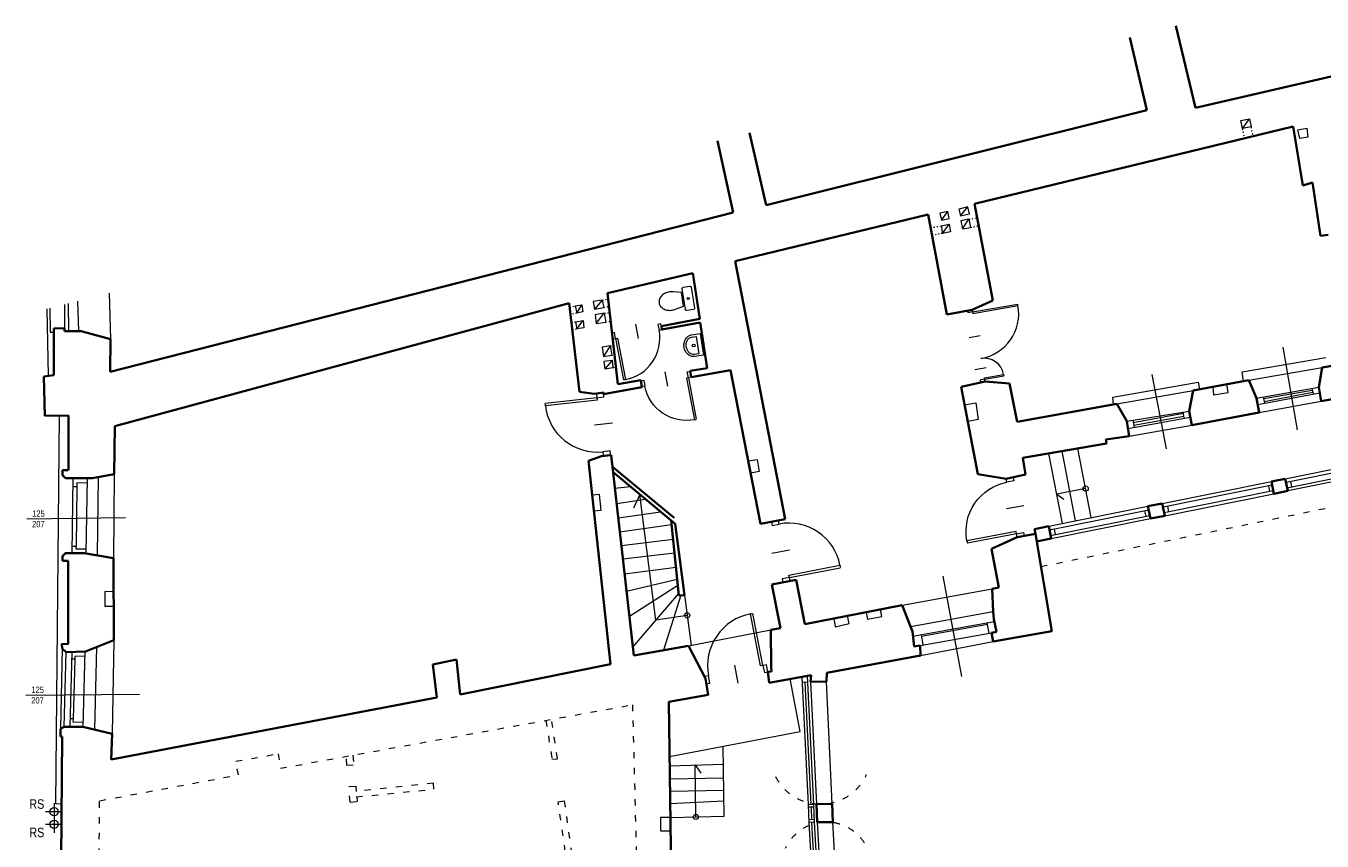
# Model space of a CAD drawing. Header units: centimetres. Extents: x -65222 to -44487, y -149615 to -110728.
# Tile 17 of 98: x -65117 to -62650, y -117567 to -116016. Entities that reach past the tile are written whole.
import ezdxf

# ---------------------------------------------------------------- set-up
doc = ezdxf.new("R2010")
doc.units = ezdxf.units.CM
doc.linetypes.add('ACAD_ISO03W100', pattern=[30, 12, -18])
for name, color, linetype, lineweight in [('arch C', 1, 'Continuous', 13), ('arch drzwi', 1, 'Continuous', 13), ('arch N', 1, 'ACAD_ISO03W100', 13), ('arch P', 7, 'Continuous', 35), ('opis', 31, 'Continuous', 0), ('wyposażenie - kuchnia łazienka', 12, 'Continuous', 0)]:
    doc.layers.add(name, color=color, linetype=linetype, lineweight=lineweight)
doc.styles.get("Standard").update_dxf_attribs({"font": 'ARIALN.TTF'})

# ---------------------------------------------------------------- blocks, each defined once
blk = doc.blocks.new('A$C5C5B553C')
at = {"layer": 'arch drzwi', "color": 0}
for p, q in [((0, 0), (0, -12)), ((6, 0), (0, 0)), ((6, -12), (6, 0)), ((51, 9), (51, -21)), ((96, 0), (96, -12)), ((102, 0), (96, 0)), ((102, -12), (102, 0)), ((0, -12), (6, -12)), ((6, -12), (6, -97.9)), ((6, -12), (10, -12)), ((10, -12), (10, -98)), ((96, -12), (102, -12)), ((10, -98), (6, -98))]:
    blk.add_line(p, q, dxfattribs=at)
blk.add_arc((10, -12), 86, 270, 0.0003, dxfattribs=at)
blk = doc.blocks.new('U_40')
at = {"layer": 'wyposażenie - kuchnia łazienka'}
blk.add_lwpolyline([(0, 0), (-400, 0), (-400, 163, -0.117889), (-385, 224, -0.104524), (-341, 279, -0.089899), (-278, 314, -0.081729), (-200, 327, -0.081729), (-122, 314, -0.089899), (-59, 279, -0.104524), (-15, 224, -0.117889), (0, 163), (0, 0)], format="xyb", dxfattribs=at)
blk.add_lwpolyline([(-40, 80), (-360, 80), (-360, 163, -0.117889), (-350, 206, -0.104524), (-316, 248, -0.089899), (-265, 276, -0.081729), (-200, 287, -0.081729), (-135, 276, -0.089899), (-84, 248, -0.104524), (-50, 206, -0.117889), (-40, 163)], format="xyb", close=True, dxfattribs=at)
blk.add_circle((-200, 150), 25, dxfattribs=at)
blk = doc.blocks.new('SEDES3')
at = {"layer": 'wyposażenie - kuchnia łazienka'}
blk.add_lwpolyline([(-167, 357), (-131, 200), (131, 200), (167, 357, 0.05824), (175, 425, 0.072039), (163, 508, 0.083339), (129, 578, 0.106661), (71, 631, 0.132138), (0, 650, 0.132138), (-71, 631, 0.106661), (-129, 578, 0.083339), (-163, 508, 0.072039), (-175, 425, 0.05824), (-167, 357)], format="xyb", dxfattribs=at)
blk.add_lwpolyline([(-225, 150, -0.414214), (-200, 175), (200, 175, -0.414214), (225, 150), (225, 25, -0.414214), (200, 0), (-200, 0, -0.414214), (-225, 25)], format="xyb", close=True, dxfattribs=at)
blk.add_circle((0, 88), 19.6, dxfattribs=at)
blk = doc.blocks.new('003')
at = {"layer": 'arch drzwi', "color": 0}
for p, q in [((-15.8, 88.6), (70, 103.8)), ((-15.3, 85.7), (70.5, 100.9)), ((70.5, 100.9), (70, 103.8)), ((-25.1, 91.3), (-16.5, 92.9)), ((-24.3, 87.1), (-25.1, 91.3)), ((-15.8, 88.6), (-24.3, 87.1)), ((-16.5, 92.9), (-15.8, 88.6)), ((-15.8, 88.6), (-15.3, 85.7)), ((-22.6, 40.2), (-1.3, 44)), ((-11.7, -21), (9.6, -17.2)), ((7, -39.4), (-1.6, -41)), ((-1.6, -41), (-0.8, -45.2)), ((-0.8, -45.2), (7.7, -43.7)), ((6.5, -36.6), (43.1, -30.1)), ((7, -39.4), (6.5, -36.6)), ((7, -39.4), (43.6, -32.9)), ((7.7, -43.7), (7, -39.4)), ((43.1, -30.1), (43.6, -32.9))]:
    blk.add_line(p, q, dxfattribs=at)
for centre, radius, start, end in [((-15.3, 85.7), 87.1, 280.103, 10.0448), ((6.5, -36.6), 37.2, 10.103, 100.103)]:
    blk.add_arc(centre, radius, start, end, dxfattribs=at)

msp = doc.modelspace()

# ---------------------------------------------------------------- linework, layer by layer
at = {"color": 1}
msp.add_line((-63612.1, -117502.4), (-63612.2, -117502.4), dxfattribs=at)
at = {"layer": 'arch C'}
for p, q in [((-62804.7, -116196), (-62788.2, -116192.9)), ((-62801.9, -116211.3), (-62788.2, -116192.9)), ((-62788.2, -116192.9), (-62785.4, -116208.4)), ((-62801.9, -116211.3), (-62804.7, -116196)), ((-62785.4, -116208.4), (-62801.9, -116211.3)), ((-62696.3, -116214), (-62679.6, -116210.5)), ((-62692.9, -116230.3), (-62696.3, -116214)), ((-62679.6, -116210.5), (-62677.7, -116227.8)), ((-62677.7, -116227.8), (-62692.9, -116230.3)), ((-63324.2, -116360.2), (-63341.4, -116364.9)), ((-63341.4, -116364.9), (-63338.4, -116377.2)), ((-63338.4, -116377.2), (-63324.2, -116360.2)), ((-63321.2, -116373.8), (-63324.2, -116360.2)), ((-63362.3, -116369), (-63377.6, -116372.2)), ((-63377.6, -116372.2), (-63374.8, -116385.5)), ((-63374.8, -116385.5), (-63362.3, -116369)), ((-63374.8, -116385.5), (-63359.6, -116382.3)), ((-63359.6, -116382.3), (-63362.3, -116369)), ((-63338.4, -116377.2), (-63321.2, -116373.8)), ((-63322.2, -116384.1), (-63337.6, -116387.2)), ((-63337.6, -116387.2), (-63334.6, -116402.3)), ((-63334.6, -116402.3), (-63322.2, -116384.1)), ((-63322.2, -116384.1), (-63319.2, -116399.4)), ((-63375.4, -116396.4), (-63359.7, -116393.2)), ((-63375.4, -116396.4), (-63372.7, -116410.8)), ((-63372.7, -116410.8), (-63359.7, -116393.2)), ((-63357.1, -116407.9), (-63372.7, -116410.8)), ((-63359.7, -116393.2), (-63357.1, -116407.9)), ((-63334.6, -116402.3), (-63319.2, -116399.4)), ((-64958.1, -116524.8), (-64955.8, -116612.4)), ((-64020, -116537.7), (-64037.5, -116540.8)), ((-64020, -116537.7), (-64034.5, -116555.3)), ((-64020, -116537.7), (-64017.2, -116552)), ((-65076.9, -116554.5), (-65074.5, -116682)), ((-65071.1, -116553.1), (-65070.7, -116598.9)), ((-65043.6, -116546.2), (-65043.3, -116591.1)), ((-65036.2, -116544.3), (-65035.4, -116597.2)), ((-65018.4, -116539.9), (-65016.8, -116597.2)), ((-64071.3, -116549), (-64058.6, -116546.6)), ((-64071.3, -116549), (-64068.7, -116562.8)), ((-64068.7, -116562.8), (-64058.6, -116546.6)), ((-64056.7, -116560.5), (-64068.7, -116562.8)), ((-64058.6, -116546.6), (-64056.7, -116560.5)), ((-64037.5, -116540.8), (-64034.5, -116555.3)), ((-64034.5, -116555.3), (-64017.2, -116552)), ((-64016.1, -116563), (-64033.7, -116565.8)), ((-64031.6, -116582.5), (-64016.1, -116563)), ((-64016.1, -116563), (-64013.5, -116579.6)), ((-64071, -116579.2), (-64056.6, -116576.4)), ((-64071, -116579.2), (-64068.6, -116592.8)), ((-64068.6, -116592.8), (-64056.6, -116576.4)), ((-64056.6, -116576.4), (-64055, -116590.5)), ((-64033.7, -116565.8), (-64031.6, -116582.5)), ((-64031.6, -116582.5), (-64013.5, -116579.6)), ((-65070.7, -116598.9), (-65063.3, -116598.9)), ((-64055, -116590.5), (-64068.6, -116592.8)), ((-64004.8, -116625.2), (-64020.4, -116627.6)), ((-64020.4, -116627.6), (-64017.4, -116644.9)), ((-64004.8, -116625.2), (-64017.4, -116644.9)), ((-64004.8, -116625.2), (-64002.1, -116642.5)), ((-62725.2, -116627.7), (-62697.7, -116784.6)), ((-64017.4, -116644.9), (-64002.1, -116642.5)), ((-64001.4, -116652.7), (-64016.9, -116654.9)), ((-64016.9, -116654.9), (-64015.2, -116668.7)), ((-64001.4, -116652.7), (-64015.2, -116668.7)), ((-64001.4, -116652.7), (-63999.9, -116666.4)), ((-62802.5, -116674.6), (-62643.4, -116647.2)), ((-64015.2, -116668.7), (-63999.9, -116666.4)), ((-62974, -116679.4), (-62947, -116820.9)), ((-62799.9, -116692.3), (-62802.5, -116674.6)), ((-62789.5, -116690.3), (-62650.4, -116666)), ((-63048.7, -116722.5), (-62886.3, -116693.9)), ((-63040.9, -116735.5), (-62895.4, -116709.8)), ((-62886.3, -116693.9), (-62883.8, -116707.6)), ((-62858.4, -116703), (-62856.9, -116718.4)), ((-62828.9, -116713.8), (-62831.7, -116698.1)), ((-62775, -116724.2), (-62656.5, -116703.3)), ((-62761.4, -116725.4), (-62668.9, -116709)), ((-62669.5, -116705.6), (-62667.4, -116716.8)), ((-63330.6, -116737.3), (-63309, -116733.4)), ((-63309, -116733.4), (-63304.6, -116765.2)), ((-63047.2, -116736.6), (-63048.7, -116722.5)), ((-62856.9, -116718.4), (-62828.9, -116713.8)), ((-62772.7, -116736.8), (-62654.7, -116714.4)), ((-62770, -116752), (-62652.3, -116729.9)), ((-62762.1, -116722), (-62759.7, -116734.3)), ((-62760.4, -116730.8), (-62668.1, -116713.3)), ((-65059.9, -117496.2), (-65053, -116757.8)), ((-63022, -116768.3), (-62903.4, -116749)), ((-62913.9, -116753.9), (-63009.6, -116771.4)), ((-63008.7, -116775.9), (-62913.2, -116758.7)), ((-62912.5, -116762.8), (-62914.4, -116750.8)), ((-63304.6, -116765.2), (-63324.5, -116769)), ((-63019.6, -116782.4), (-62901.2, -116760.7)), ((-63017.1, -116796.6), (-62898.4, -116776)), ((-63010.5, -116766.4), (-63007.9, -116780.3)), ((-63144.4, -116962.9), (-63170.5, -116829.9)), ((-63119.5, -116957.9), (-63144.8, -116825.5)), ((-63089.5, -116951.9), (-63114.9, -116820.3)), ((-63742.2, -116843.7), (-63725.1, -116841.1)), ((-63725.1, -116841.1), (-63721.6, -116864.3)), ((-62720.4, -116877.7), (-62514, -116836.2)), ((-62512.5, -116843.5), (-62718.9, -116885)), ((-62716.9, -116895), (-62510.5, -116853.4)), ((-65027.3, -116876.5), (-65029.1, -117019.3)), ((-65000.2, -116876.5), (-65002.7, -117019.7)), ((-64979.4, -116874.5), (-64981.4, -117023.4)), ((-64948.6, -116868.9), (-64950.2, -117028.7)), ((-63721.6, -116864.3), (-63737.6, -116867.5)), ((-62954.3, -116924.7), (-62746.8, -116883)), ((-62509.3, -116859.4), (-62715.7, -116901)), ((-62710.5, -116883.3), (-62708.5, -116893.3)), ((-65019.8, -116893.4), (-65027.5, -116893.3)), ((-65019.8, -116893.4), (-65021.4, -117006.7)), ((-65000.4, -116886.2), (-65020, -116885.9)), ((-65020, -116885.9), (-65019.8, -116893.4)), ((-64025.1, -116907.9), (-64039, -116909.4)), ((-64021.9, -116937.6), (-64025.1, -116907.9)), ((-63995.8, -116895.5), (-63966.7, -116892.6)), ((-63948.4, -116907.8), (-63960.5, -116933.8)), ((-63918.1, -117147.2), (-63948.4, -116907.8)), ((-63100.2, -116896.5), (-63155.3, -116907.4)), ((-63155.3, -116907.4), (-63141.9, -116916.5)), ((-62745.3, -116890.3), (-62952.9, -116932)), ((-62950.8, -116942.2), (-62743.3, -116900.3)), ((-62949.6, -116948.2), (-62742.1, -116906.4)), ((-62752.3, -116891.7), (-62750.3, -116901.7)), ((-63992.5, -116924.7), (-63937.8, -116916.6)), ((-63170.3, -116968.1), (-62981.7, -116930.2)), ((-62944.5, -116930.3), (-62942.5, -116940.5)), ((-65115.3, -116954.1), (-64927.2, -116951.8)), ((-64035.8, -116938.6), (-64021.9, -116937.6)), ((-63989.4, -116952.4), (-63909.1, -116940.5)), ((-62980.2, -116937.5), (-63168.9, -116975.5)), ((-63166.8, -116985.7), (-62978.2, -116947.7)), ((-63165.6, -116991.7), (-62977, -116953.7)), ((-62988, -116939.1), (-62985.9, -116949.2)), ((-63888.3, -116965.8), (-63986.4, -116979.2)), ((-63159.9, -116973.7), (-63157.9, -116983.9)), ((-65021.4, -117006.7), (-65029, -117006.6)), ((-65021.4, -117011.8), (-65021.4, -117006.7)), ((-63983.5, -117004.9), (-63885.4, -116992.7)), ((-65002.6, -117011.8), (-65021.4, -117011.8)), ((-63882.5, -117019.6), (-63980.7, -117030.6)), ((-63977.5, -117058.9), (-63879.7, -117046.4)), ((-63973.8, -117091.8), (-63877.2, -117069)), ((-63372, -117063.2), (-63336.2, -117253.9)), ((-64966.3, -117092.6), (-64966.7, -117120.2)), ((-64949.8, -117092.9), (-64966.3, -117092.6)), ((-63875.9, -117081.3), (-63968.4, -117139.9)), ((-63961.9, -117198.3), (-63874.4, -117096.1)), ((-63870.7, -117099.6), (-63903.7, -117204.3)), ((-63863.6, -117099.1), (-63850.9, -117194.9)), ((-63449.3, -117118.7), (-63278.3, -117087.1)), ((-64966.7, -117120.2), (-64949.7, -117120.1)), ((-63488.2, -117140.1), (-63490.8, -117126.8)), ((-63433.7, -117159), (-63276, -117130.3)), ((-63858.4, -117137.9), (-63918.1, -117147.2)), ((-63579.2, -117144), (-63576.6, -117159.5)), ((-63576.6, -117159.5), (-63550.2, -117153.6)), ((-63550.2, -117153.6), (-63553.5, -117139)), ((-63518.1, -117132.1), (-63515.2, -117144.9)), ((-63515.2, -117144.9), (-63488.2, -117140.1)), ((-63428.8, -117177.5), (-63274.4, -117149.2)), ((-63412.6, -117177.6), (-63286.9, -117154.6)), ((-63283.7, -117172.1), (-63287.5, -117151.6)), ((-63855.9, -117195.9), (-63699.3, -117165.3)), ((-63415.1, -117195.1), (-63279.3, -117171.3)), ((-63413.1, -117174.6), (-63409.7, -117194.2)), ((-65047.8, -117201.2), (-65051.2, -117354)), ((-64982.5, -117198.5), (-64986, -117355.3)), ((-64949.3, -117185.2), (-64952.7, -117363.2)), ((-63414.3, -117214), (-63276.3, -117187.5)), ((-65043.9, -117350.1), (-65040.4, -117207.7)), ((-65029.5, -117207.5), (-65033.1, -117350.1)), ((-65023.5, -117221.2), (-65029.8, -117221)), ((-65026.2, -117334.8), (-65023.3, -117221.2)), ((-65004.8, -117215.5), (-65023.7, -117215.9)), ((-65023.7, -117215.9), (-65023.5, -117221.2)), ((-65004.6, -117206.9), (-65008.7, -117350)), ((-63643.4, -117359), (-63662.5, -117258.9)), ((-63629, -117264.8), (-63639, -117265.3)), ((-63624, -117264.6), (-63612.3, -117497.4)), ((-63582.3, -117496.3), (-63593.2, -117263.8)), ((-65116.7, -117289.4), (-64900.9, -117287.8)), ((-65026.2, -117334.8), (-65032.7, -117334.6)), ((-65026.6, -117341.1), (-65026.2, -117334.8)), ((-65008.4, -117341.5), (-65026.6, -117341.1)), ((-63892.1, -117406.5), (-63643.4, -117359)), ((-63788, -117520.2), (-63789.8, -117387)), ((-63891.8, -117424.1), (-63789.3, -117420.8)), ((-63841.9, -117521.3), (-63843.3, -117422.6)), ((-63843.3, -117422.6), (-63832.6, -117438.2)), ((-63789, -117447.8), (-63891.5, -117449.3)), ((-63891.1, -117472.1), (-63788.6, -117470.7)), ((-65063.2, -117495.3), (-65063.2, -117527.6)), ((-65049, -117497), (-65059.9, -117496.2)), ((-63890.8, -117495.6), (-63788.4, -117491)), ((-63617.3, -117497.6), (-63627.3, -117498.1)), ((-65079.3, -117511.4), (-65047, -117511.4)), ((-65063.2, -117514.9), (-65063.2, -117527.6)), ((-65063.2, -117519.4), (-65063.2, -117551.7)), ((-63890.5, -117522.4), (-63909.1, -117522.7)), ((-63909.1, -117522.7), (-63908.9, -117548)), ((-63890.5, -117522.4), (-63788, -117520.2)), ((-63617.1, -117502.6), (-63627.1, -117503.1)), ((-65079.3, -117535.5), (-65047, -117535.5)), ((-65063.2, -117539), (-65063.2, -117551.7)), ((-63908.9, -117548), (-63890.1, -117547.8)), ((-63616.3, -117526.6), (-63626.4, -117527.2)), ((-63616.2, -117531.6), (-63626.2, -117532.2)), ((-63611.2, -117531.4), (-63597.2, -117775.7)), ((-63567.2, -117775), (-63581, -117531.4))]:
    msp.add_line(p, q, dxfattribs=at)
for points in [[(-63559.7, -118738.6), (-63559.9, -118733.6), (-63572.6, -118471.2), (-63574.5, -118436.1), (-63585.1, -118168.5), (-63587.5, -118130.6), (-63599.6, -117864.8), (-63602.2, -117775.9), (-63616.2, -117531.6), (-63617.3, -117497.6), (-63629.6, -117252.7)], [(-63569.7, -118739.1), (-63569.9, -118734), (-63582.6, -118471.8), (-63584.5, -118436.6), (-63595.1, -118169), (-63597.4, -118131.2), (-63609.6, -117865.2), (-63612.2, -117776.3), (-63626.2, -117532), (-63627.3, -117498), (-63639.5, -117254.6)], [(-63622.3, -117497.9), (-63622.3, -117497.8), (-63634, -117265.1)], [(-63621.3, -117526.9), (-63622.1, -117502.9)], [(-63607.2, -117776.2), (-63607.2, -117776.1), (-63621.2, -117531.8)]]:
    msp.add_lwpolyline(points, dxfattribs=at)
for centre, radius in [((-63100.2, -116896.5), 5), ((-63858.4, -117137.9), 5), ((-65063.2, -117511.4), 7.94), ((-63841.9, -117521.3), 5), ((-65063.2, -117535.5), 7.94)]:
    msp.add_circle(centre, radius, dxfattribs=at)
at = {"layer": 'arch N', "linetype": 'ACAD_ISO03W100', "ltscale": 0.2}
for p, q in [((-62801.9, -116211.3), (-62798.6, -116230)), ((-62785.4, -116208.4), (-62782.3, -116226)), ((-63322.2, -116384.1), (-63306.8, -116381.1)), ((-63395.4, -116400.5), (-63375.4, -116396.4)), ((-63372.7, -116410.8), (-63392.8, -116414.6)), ((-63319.2, -116399.4), (-63303.9, -116396.5)), ((-64020, -116537.7), (-64008.8, -116535.7)), ((-64081.9, -116551), (-64071.3, -116549)), ((-64068.7, -116562.8), (-64080.3, -116565.1)), ((-64017.2, -116552), (-64007.2, -116550.1)), ((-64016.1, -116563), (-64005.9, -116561.4)), ((-64078.5, -116580.6), (-64071, -116579.3)), ((-64013.5, -116579.6), (-64004, -116578)), ((-64077, -116594.3), (-64068.6, -116592.8)), ((-64004.8, -116625.2), (-63998.8, -116624.3)), ((-64002.1, -116642.5), (-63996.8, -116641.7)), ((-64001.4, -116652.7), (-63995.7, -116651.9)), ((-63999.9, -116666.4), (-63994.1, -116665.5))]:
    msp.add_line(p, q, dxfattribs=at)
at = {"layer": 'arch N', "linetype": 'ACAD_ISO03W100'}
for p, q in [((-63185.3, -117045), (-61607.3, -116721.7)), ((-64632.6, -117428.8), (-63962.6, -117307.9)), ((-63962.6, -117307.9), (-63950.6, -117765.5)), ((-64127.1, -117337.5), (-64115.8, -117411.7)), ((-64105.2, -117410.8), (-64116.4, -117335.6)), ((-64717.3, -117415.6), (-64636.6, -117401.1)), ((-64636.6, -117401.1), (-64632.6, -117428.8)), ((-64712.5, -117441.4), (-64717.3, -117415.6)), ((-64505.9, -117423.1), (-64507.4, -117406.2)), ((-64505.9, -117423.1), (-64492.8, -117421.9)), ((-64494.4, -117403.9), (-64492.8, -117421.9)), ((-64115.8, -117411.7), (-64105.2, -117410.8)), ((-64976.4, -117490.7), (-64712.5, -117441.4)), ((-64502.4, -117463.8), (-64489.1, -117462.6)), ((-64499.8, -117493.1), (-64502.4, -117463.8)), ((-64341.3, -117457.4), (-64490.2, -117473.3)), ((-64489.1, -117462.6), (-64488.2, -117473.1)), ((-64488.5, -117483.3), (-64340.6, -117468.7)), ((-64340.6, -117468.7), (-64341.3, -117457.4)), ((-64977.4, -117593.8), (-64976.4, -117490.7)), ((-64499.8, -117493.1), (-64486.6, -117491.9)), ((-64487.3, -117483.2), (-64486.6, -117491.9)), ((-64103.8, -117492.6), (-64092.4, -117491.1)), ((-64077.8, -117676.4), (-64103.8, -117492.6)), ((-64092.4, -117491.1), (-64065.7, -117684.3))]:
    msp.add_line(p, q, dxfattribs=at)
for centre, radius, start, end in [((-63604.7, -117401), 96.2, 207.0571, 335.7749), ((-63593.6, -117617.3), 86, 32.7749, 155.5895)]:
    msp.add_arc(centre, radius, start, end, dxfattribs=at)
at = {"layer": 'arch P'}
for p, q in [((-62891.1, -116171.9), (-62928.4, -116016.1)), ((-63016.2, -116038.1), (-62983.6, -116176.5)), ((-62246.9, -116022.9), (-62891.1, -116171.9)), ((-62983.6, -116176.5), (-63708.2, -116357.4)), ((-63311.8, -116354.7), (-62705.3, -116207.3)), ((-62705.3, -116207.3), (-62687, -116319.5)), ((-63800.6, -116234.7), (-63770.7, -116371.2)), ((-63708.2, -116357.4), (-63739.7, -116219.4)), ((-62687, -116319.5), (-62668.7, -116314.2)), ((-62668.7, -116314.2), (-62653.4, -116415.4)), ((-63276.9, -116538.5), (-63311.8, -116354.7)), ((-63770.7, -116371.2), (-64956.1, -116674.1)), ((-63767.3, -116463.7), (-63400.1, -116375.1)), ((-63400.1, -116375.1), (-63364.5, -116565.5)), ((-62653.4, -116415.4), (-62638.6, -116413.6)), ((-63671.9, -116954.8), (-63767.3, -116463.7)), ((-64010.1, -116524.6), (-63847.9, -116486.4)), ((-63847.9, -116486.4), (-63834.6, -116573.8)), ((-63990.5, -116697.7), (-64010.1, -116524.6)), ((-64947.7, -116777.5), (-64082.7, -116543.7)), ((-64082.7, -116543.7), (-64063.5, -116712.2)), ((-63364.5, -116565.5), (-63316.4, -116556.2)), ((-63316.4, -116556.2), (-63276.9, -116538.5)), ((-63907.5, -116587.6), (-63834.6, -116573.8)), ((-63907.5, -116587.6), (-63906.4, -116594)), ((-63906.4, -116594), (-63833.6, -116580.7)), ((-63833.6, -116580.7), (-63820.4, -116667.3)), ((-65043.3, -116591.1), (-65063.3, -116592.1)), ((-65063.3, -116592.1), (-65063.3, -116680.6)), ((-65043.5, -116597.2), (-65043.3, -116591.1)), ((-65011.8, -116597.2), (-65043.5, -116597.2)), ((-64955.8, -116612.4), (-65011.8, -116597.2)), ((-64956.1, -116674.1), (-64955.8, -116612.4)), ((-62601.8, -116657.8), (-62650.4, -116666)), ((-65063.3, -116680.6), (-65082.9, -116683)), ((-65082.9, -116683), (-65080.5, -116758.2)), ((-63820.4, -116667.3), (-63852.6, -116672.6)), ((-63852.6, -116672.6), (-63850.6, -116684.6)), ((-63850.6, -116684.6), (-63776.2, -116671)), ((-63776.2, -116671), (-63718.7, -116963.6)), ((-62650.4, -116666), (-62656.5, -116703.3)), ((-64017.5, -116716.6), (-63945, -116703.5)), ((-63946.7, -116690.5), (-63990.5, -116697.7)), ((-63945, -116703.5), (-63946.7, -116690.5)), ((-63291.7, -116692.8), (-63337.1, -116703.1)), ((-63337.1, -116703.1), (-63305.2, -116869.3)), ((-63245.4, -116696.4), (-63291.7, -116692.8)), ((-63230.6, -116769.6), (-63245.4, -116696.4)), ((-62895.4, -116709.8), (-62903.4, -116749)), ((-62789.5, -116690.3), (-62895.4, -116709.8)), ((-62775, -116724.2), (-62789.5, -116690.3)), ((-62656.5, -116703.3), (-62652.3, -116729.9)), ((-62652.3, -116729.9), (-62516.6, -116705.6)), ((-64063.5, -116712.2), (-64035.2, -116716.5)), ((-64035.2, -116716.5), (-64017.5, -116713.8)), ((-64017.5, -116713.8), (-64017.5, -116716.6)), ((-63040.9, -116735.5), (-63230.6, -116769.6)), ((-63022, -116768.3), (-63040.9, -116735.5)), ((-62770, -116752), (-62775, -116724.2)), ((-65080.5, -116758.2), (-65035.9, -116757.5)), ((-65035.9, -116757.5), (-65036, -116861.8)), ((-62903.4, -116749), (-62898.4, -116776)), ((-62898.4, -116776), (-62770, -116752)), ((-64948.6, -116868.9), (-64947.7, -116777.5)), ((-63017.1, -116796.6), (-63022, -116768.3)), ((-63062, -116802.9), (-63017.1, -116796.6)), ((-63060.2, -116810.9), (-63062, -116802.9)), ((-64002.8, -116832.9), (-64021.5, -116835)), ((-63960.1, -117214.1), (-64002.8, -116832.9)), ((-63219.8, -116838.3), (-63060.2, -116810.9)), ((-64021.5, -116835), (-64046.1, -116843.5)), ((-64046.1, -116843.5), (-64004.3, -117230.6)), ((-64000.3, -116854.9), (-63883, -116952.1)), ((-63214.4, -116869.8), (-63219.8, -116838.3)), ((-65036.1, -116876.5), (-64990.2, -116876.5)), ((-64990.2, -116876.5), (-64948.6, -116868.9)), ((-63999.1, -116865.6), (-63881.5, -116963.6)), ((-63305.2, -116869.3), (-63251.3, -116877.9)), ((-63251.3, -116877.9), (-63214.4, -116869.8)), ((-62746.8, -116883), (-62720.4, -116877.7)), ((-62746.8, -116883), (-62742.1, -116906.4)), ((-62720.4, -116877.7), (-62715.7, -116901)), ((-62715.7, -116901), (-62742.1, -116906.4)), ((-62981.7, -116930.2), (-62954.3, -116924.7)), ((-62981.7, -116930.2), (-62977, -116953.7)), ((-62954.3, -116924.7), (-62949.6, -116948.2)), ((-63889.2, -116957.1), (-63874, -117099.8)), ((-63718.7, -116963.6), (-63671.9, -116954.8)), ((-62949.6, -116948.2), (-62977, -116953.7)), ((-63863.6, -117099.1), (-63881.5, -116963.6)), ((-63197.3, -116973.5), (-63170.3, -116968.1)), ((-63195.9, -116982.6), (-63197.3, -116973.5)), ((-63170.3, -116968.1), (-63165.6, -116991.7)), ((-63230.3, -116989.1), (-63279.6, -117011.2)), ((-63195.9, -116982.6), (-63230.3, -116989.1)), ((-63164.7, -117167.6), (-63195.9, -116982.6)), ((-63165.6, -116991.7), (-63193.4, -116997.3)), ((-65006.1, -117019.2), (-65036.3, -117019.4)), ((-64950.2, -117028.7), (-65006.1, -117019.2)), ((-64949.3, -117185.2), (-64950.2, -117028.7)), ((-63279.6, -117011.2), (-63265.4, -117084.7)), ((-65036.3, -117034), (-65036.5, -117192.6)), ((-63651.3, -117070.1), (-63697.3, -117078.9)), ((-63697.3, -117078.9), (-63680.7, -117162.1)), ((-63634.8, -117154.8), (-63651.3, -117070.1)), ((-63874, -117099.8), (-63863.6, -117099.1)), ((-63265.4, -117084.7), (-63278.3, -117087.1)), ((-63278.3, -117087.1), (-63276, -117130.3)), ((-63449.3, -117118.7), (-63634.8, -117154.8)), ((-63433.7, -117159), (-63449.3, -117118.7)), ((-63276, -117130.3), (-63275.2, -117145.1)), ((-63275.2, -117145.1), (-63270.1, -117169.4)), ((-63680.7, -117162.1), (-63699.3, -117165.3)), ((-63699.3, -117165.3), (-63698.9, -117236)), ((-63429.9, -117168.8), (-63433.7, -117159)), ((-63426.2, -117197.2), (-63429.9, -117168.8)), ((-63270.1, -117169.4), (-63279.3, -117171.3)), ((-63279.3, -117171.3), (-63276.3, -117187.5)), ((-63276.3, -117187.5), (-63164.7, -117167.6)), ((-65036.5, -117192.6), (-65048.2, -117192.1)), ((-65048.2, -117192.1), (-65047.8, -117201.2)), ((-65047.8, -117201.2), (-65040.4, -117207.7)), ((-65003.5, -117206.9), (-64949.3, -117185.2)), ((-63855.9, -117195.9), (-63960.1, -117214.1)), ((-63823.8, -117257.9), (-63855.9, -117195.9)), ((-63415.1, -117195.1), (-63426.2, -117197.2)), ((-63414.3, -117214), (-63415.1, -117195.1)), ((-65040.4, -117207.7), (-65003.5, -117206.9)), ((-64297.3, -117222.1), (-64342.6, -117231.6)), ((-64290.1, -117288.2), (-64297.3, -117222.1)), ((-63592.4, -117247.3), (-63414.3, -117214)), ((-64342.6, -117231.6), (-64334.7, -117294.2)), ((-64004.3, -117230.6), (-64290.1, -117288.2)), ((-63697.8, -117244.4), (-63704.7, -117245.5)), ((-63704.7, -117245.5), (-63702.5, -117266.4)), ((-63702.5, -117266.4), (-63622.5, -117251.4)), ((-63698.9, -117236), (-63697.8, -117244.4)), ((-63622.5, -117251.4), (-63624, -117264.6)), ((-63593.2, -117263.8), (-63592.4, -117247.3)), ((-63818.7, -117289.2), (-63823.8, -117257.9)), ((-63624, -117264.6), (-63593.2, -117263.8)), ((-64334.7, -117294.2), (-64954.6, -117412.3)), ((-63893.5, -117302.4), (-63818.7, -117289.2)), ((-63884.7, -117939.2), (-63893.5, -117302.4)), ((-65043.9, -117350.1), (-65051.2, -117354)), ((-65008.6, -117350), (-65043.9, -117350.1)), ((-64952.7, -117363.2), (-65008.6, -117350)), ((-65051.2, -117354), (-65051.2, -117368.4)), ((-65051.2, -117368.4), (-65048, -117368.5)), ((-65048, -117368.5), (-65049.8, -117601.9)), ((-64954.6, -117412.3), (-64952.7, -117363.2)), ((-63612.3, -117497.4), (-63582.3, -117496.3)), ((-63611.2, -117531.4), (-63612.3, -117497.4)), ((-63582.3, -117496.3), (-63581, -117531.4)), ((-63581, -117531.4), (-63611.2, -117531.4))]:
    msp.add_line(p, q, dxfattribs=at)
for points in [[(-65036.1, -116861.8), (-65047.1, -116861.8)], [(-65047.1, -116861.8), (-65047.1, -116870.8), (-65041.4, -116876.5), (-65036.1, -116876.5)], [(-65047.3, -117034), (-65047.3, -117025), (-65041.6, -117019.4), (-65036.3, -117019.4)], [(-65036.3, -117034), (-65047.3, -117034)]]:
    msp.add_lwpolyline(points, dxfattribs=at)

# ---------------------------------------------------------------- block references
at = {"layer": 'arch drzwi', "linetype": 'Continuous'}
msp.add_blockref('003', (-63299.4, -116649.1), dxfattribs=at)
for p, xscale, yscale, zscale, rotation in [((-64002.3, -116600.8), 0.9365750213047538, 0.9365750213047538, 0.9365750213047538, 10.74479712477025), ((-63852.7, -116673.6), -0.9365750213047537, 0.9365750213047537, 0.9365750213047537, 10.74479712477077), ((-64017.5, -116715.2), 1.148887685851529, 1.148887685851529, 1.148887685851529, 276.38971929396), ((-63217.2, -116986.6), -1.109495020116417, 1.109495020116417, 1.109495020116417, 280.7912635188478), ((-63676.2, -117074.9), 1.148887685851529, 1.148887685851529, 1.148887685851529, 100.7912635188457), ((-63704.7, -117245.5), 1.171821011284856, 1.171821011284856, 1.171821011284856, 190.8455241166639)]:
    msp.add_blockref('A$C5C5B553C', p, dxfattribs=dict(at, xscale=xscale, yscale=yscale, zscale=zscale, rotation=rotation))
at = {"layer": 'wyposażenie - kuchnia łazienka'}
for name, p, xscale, yscale, zscale, rotation in [('SEDES3', (-63847.6, -116533.3), 0.09999999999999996, 0.09999999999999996, 0.09999999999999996, 98.66490968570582), ('U_40', (-63833.8, -116601.6), 0.104, 0.104, 0.104, 98.664909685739)]:
    msp.add_blockref(name, p, dxfattribs=dict(at, xscale=xscale, yscale=yscale, zscale=zscale, rotation=rotation))

# ---------------------------------------------------------------- texts
at = {"layer": 'opis', "char_height": 12, "attachment_point": 5, "rotation": 359.5117}
for insert in [(-65093, -116954.3), (-65094.5, -117289.6)]:
    msp.add_mtext_dynamic_manual_height_columns('125\\P207', width=71.788, gutter_width=12.5, heights=[0], dxfattribs=dict(at, insert=insert))
at = {"layer": 'opis', "char_height": 18, "attachment_point": 5}
for insert in [(-65096, -117497), (-65096, -117551.1)]:
    msp.add_mtext_dynamic_manual_height_columns('RS', width=71.788, gutter_width=12.5, heights=[0], dxfattribs=dict(at, insert=insert))

doc.saveas('drawing.dxf')
